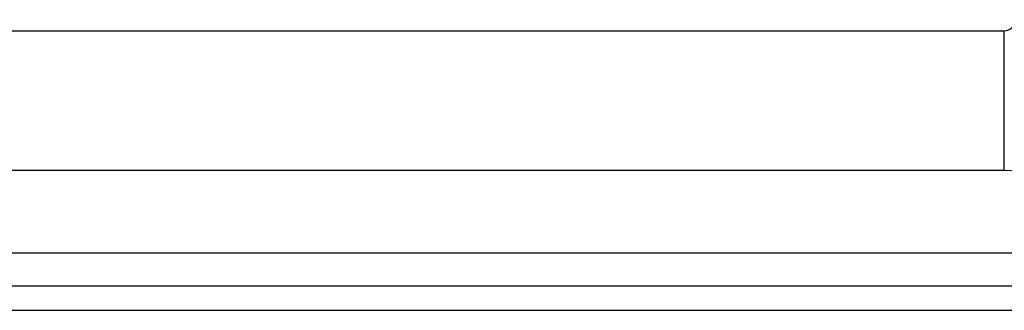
# Model space of a CAD drawing. Header units: inches. Extents: x 5 to 143, y 9 to 75.
# Tile 21 of 84: x 30.964 to 33.741, y 26.873 to 27.691. Entities that reach past the tile are written whole.
import ezdxf

# ---------------------------------------------------------------- set-up
doc = ezdxf.new("R2010")
doc.units = ezdxf.units.IN
doc.header["$MEASUREMENT"] = 0
doc.layers.add('Visible Edges(ANSI)', color=7, linetype='Continuous', lineweight=25)
doc.layers.add('Visible Tangent Edges(ANSI)', color=7, linetype='Continuous', lineweight=25)

msp = doc.modelspace()

# ---------------------------------------------------------------- linework, layer by layer
at = {"layer": 'Visible Edges(ANSI)'}
for p, q in [((5.5972, 27.6605), (33.7414, 27.6605)), ((33.7414, 27.2668), (5.5972, 27.2668)), ((34.4775, 26.9411), (4.8815, 26.9411)), ((4.8815, 26.8731), (34.4775, 26.8731))]:
    msp.add_line(p, q, dxfattribs=at)
for radius in [0.031, 0.4247]:
    msp.add_arc((33.7414, 27.6915), radius, 270, 0, dxfattribs=at)
at = {"layer": 'Visible Tangent Edges(ANSI)'}
for p, q in [((33.7414, 27.2668), (33.7414, 27.6605)), ((34.4775, 27.0341), (4.8815, 27.0341))]:
    msp.add_line(p, q, dxfattribs=at)

doc.saveas('drawing.dxf')
